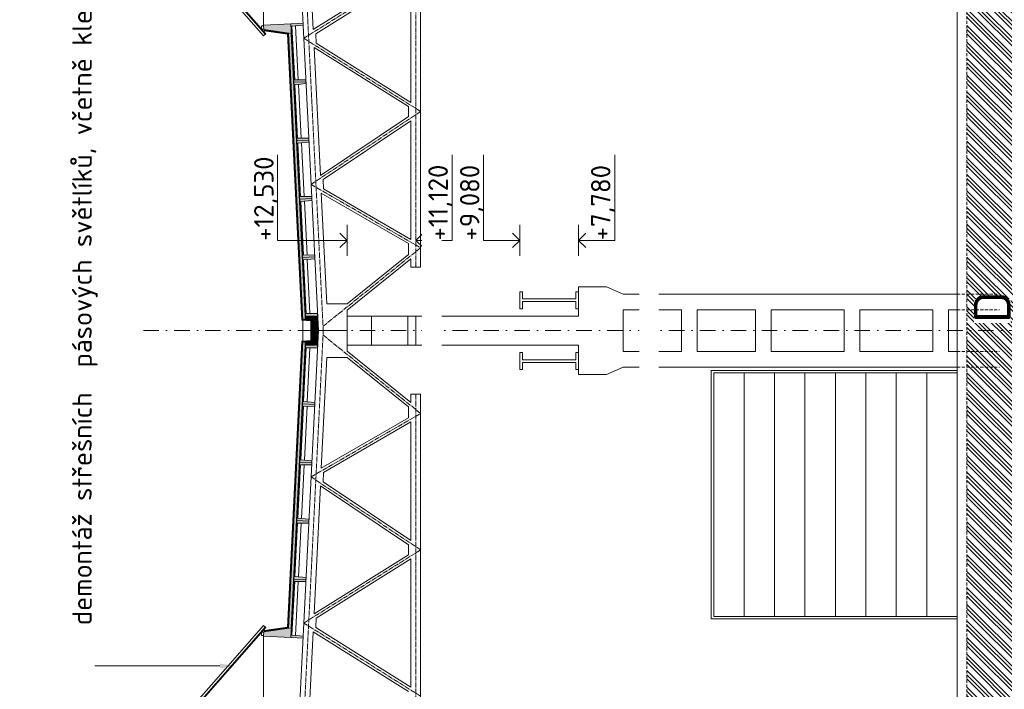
# Model space of a CAD drawing. Header units: millimetres. Extents: x -725694 to 4766210, y -2984614 to 2187451.
# Tile 96 of 256: x 232289 to 252514, y 37941 to 51681. Entities that reach past the tile are written whole.
import ezdxf
from ezdxf import colors
from ezdxf.entities.mleader import LeaderData, LeaderLine
from ezdxf.math import Vec2, Vec3

# ---------------------------------------------------------------- set-up
doc = ezdxf.new("R2010")
doc.units = ezdxf.units.MM
for name, pattern in [('AM_DIN_G_W050', [13.75, 9.75, -1.5, 1, -1.5]), ('CARKOVANA', [5, 3, -2]), ('CENTERX2', [101.6, 63.5, -12.7, 12.7, -12.7]), ('DASHDOT', [25.4, 12.7, -6.35, 0, -6.35]), ('HIDDEN', [9.525, 6.35, -3.175])]:
    doc.linetypes.add(name, pattern=pattern)
for name, color, linetype, lineweight in [('A99_N_sraf', 7, 'Continuous', 0), ('A99_N_txt-popis-200', 7, 'Continuous', 5), ('A99_N_txt-popis-50 @ 200', 7, 'Continuous', 9), ('A99_S_kce-demolice', 7, 'Continuous', 20), ('A99_S_kce-pohl', 7, 'Continuous', 5), ('A99_S_kce-rez-sil', 7, 'Continuous', 15), ('A99_S_kce-rez-ten', 7, 'Continuous', 9), ('A99_S_koty-200-vysk', 7, 'Continuous', 9), ('A99_S_osy', 7, 'CENTERX2', 5), ('A99_S_sraf @ 200', 7, 'Continuous', 9)]:
    doc.layers.add(name, color=color, linetype=linetype, lineweight=lineweight)
doc.styles.add('A99_popis', font='isocpeur.ttf')
doc.styles.add('ad_popis 100', font='isocpeur.ttf', dxfattribs={"height": 200})
pattern_1 = [(135, (241435, -910), (-35.35534, -35.35534), []), (135, (241435, -895.86), (-35.35534, -35.35534), []), (135, (241435, -867.574), (-49.497475, -21.213203), [20, -10, 0, -10])]
pattern_2 = [(137.86, (238148.888, 27615.76), (-26.83778, -29.660305), []), (92.86, (238133.407, 27660.11), (-29.660305, 26.837778), [5, -51.56854]), (137.86, (238133.157, 27665.104), (-26.83778, -29.660305), [5, -35]), (182.86, (238129.45, 27668.458), (-26.837778, -29.660305), [5, -51.56854]), (227.86, (238124.456, 27668.21), (29.660305, -26.83778), [5, -35]), (92.86, (238121.35, 27659.508), (-29.660305, 26.837778), [5, -51.56854]), (137.86, (238125.06, 27656.153), (-26.83778, -29.660305), [5, -35]), (182.86, (238130.052, 27656.402), (-26.837778, -29.660305), [5, -51.56854]), (227.86, (238133.407, 27660.11), (29.660305, -26.83778), [5, -35]), (137.86, (238116.13, 27672.37), (-26.83778, -29.660305), [10, -30])]

msp = doc.modelspace()

# ---------------------------------------------------------------- hatches: boundary and pattern name
at = {"layer": 'A99_N_sraf', "lineweight": 0, "transparency": 33554687}
h = msp.add_hatch(dxfattribs=at)
h.set_pattern_fill('ZELEZOBETON', color=256, scale=10)
h.set_pattern_definition([(45, (-51175, -543700), (-35.355339, 35.355339), []), (45, (-51160.86, -543700), (-35.355339, 35.355339), []), (45, (-51132.574, -543700), (-21.2132034, 49.4974747), [20, -10, 0, -10])])
h.paths.add_polyline_path([(238410, 45300), (238375, 45300), (238375, 45080), (238160, 45070), (238160, 45000), (238410, 45000)])
h.paths.add_polyline_path([(238410, 45600), (238160, 45600), (238160, 45530), (238375, 45520), (238375, 45300), (238410, 45300)])
at = {"layer": 'A99_S_kce-demolice', "lineweight": 0}
h = msp.add_hatch(dxfattribs=at)
h.set_pattern_fill('BETON-LEHKY', color=256, scale=10, style=0)
h.set_pattern_definition([(45, (14.142, 0), (-28.284271, 28.284271), []), (0, (59.21, 13.25), (28.2842712, 28.2842712), [5, -51.5685425]), (45, (64.21, 13.25), (-28.284271, 28.284271), [5, -35]), (90, (67.746, 16.784), (-28.2842712, 28.2842712), [5, -51.5685425]), (135, (67.746, 21.784), (-28.284271, -28.284271), [5, -35]), (0, (59.21, 25.32), (28.2842712, 28.2842712), [5, -51.5685425]), (45, (55.675, 21.784), (-28.284271, 28.284271), [5, -35]), (90, (55.675, 16.784), (-28.2842712, 28.2842712), [5, -51.5685425]), (135, (59.21, 13.25), (-28.284271, -28.284271), [5, -35]), (45, (72.317, 29.89), (-28.284271, 28.284271), [10, -30])])
h.paths.add_polyline_path([(238375, 45520), (238290.6, 45523.9), (238290, 45076), (238375, 45080)])
at = {"layer": 'A99_S_sraf @ 200', "linetype": 'Continuous', "lineweight": 0}
h = msp.add_hatch(dxfattribs=at)
h.set_pattern_fill('ZEM_PUVODNI', color=256, scale=0.3, angle=180)
h.set_pattern_definition([(315, (32580, -1017000), (169.70563, 169.70563), []), (315, (32580, -1017084.85), (169.70563, 169.70563), []), (315, (32580, -1017169.7), (169.70563, 169.70563), [])])
h.paths.add_polyline_path([(251745, -17545), (251745, -5025), (251745, -890), (252300, -890), (252300, -600), (251745, -600), (251745, 83825), (253870, 83825), (253870, -17545)])

# ---------------------------------------------------------------- linework, layer by layer
at = {"layer": 'A99_N_sraf', "linetype": 'Continuous', "lineweight": 0, "ltscale": 2, "transparency": 33554562}
for points in [[(238290, 45300), (238290, 45524), (238092.9, 45533.1)], [(238290, 45300), (238290, 45076), (238092.9, 45066.9)]]:
    msp.add_lwpolyline(points, dxfattribs=at)
msp.add_lwpolyline([(238160, 45600), (238410, 45600), (238410, 45000), (238160, 45000), (238160, 45070), (238375, 45080), (238375, 45520), (238160, 45530)], close=True, dxfattribs=at)
at = {"layer": 'A99_S_kce-demolice', "lineweight": 9}
msp.add_lwpolyline([(237304.7, 51488.9), (237300.5, 51558.8), (237255.6, 51556.1), (237259.7, 51486.2)], close=True, dxfattribs=at)
at = {"layer": 'A99_S_kce-pohl', "lineweight": 5}
for p, q in [((240325, 46775.1), (240325, 46605.3)), ((240325, 43824.9), (240325, 43994.7))]:
    msp.add_line(p, q, dxfattribs=at)
at = {"layer": 'A99_S_kce-pohl'}
for p, q in [((243765, 46200), (243765, 45600)), ((243765, 46200), (244345.4, 46200)), ((244685, 46050), (244345.4, 46200)), ((244685, 46050), (251545, 46050)), ((244685, 45730), (245885, 45730)), ((244685, 45730), (244685, 44870)), ((245885, 45730), (245885, 44870)), ((246205, 45730), (246205, 44870)), ((246205, 45730), (247405, 45730)), ((247405, 45730), (247405, 44870)), ((247725, 45730), (247725, 44870)), ((247725, 45730), (249225, 45730)), ((249225, 45730), (249225, 44870)), ((249545, 45730), (249545, 44870)), ((249545, 45730), (251045, 45730)), ((251045, 45730), (251045, 44870)), ((251365, 45730), (251365, 44870)), ((251365, 45730), (251545, 45730)), ((243765, 45600), (239045.5, 45600)), ((243765, 45000), (239045.5, 45000)), ((243765, 44400), (243765, 45000)), ((244685, 44870), (245885, 44870)), ((246205, 44870), (247405, 44870)), ((247725, 44870), (249225, 44870)), ((249545, 44870), (251045, 44870)), ((251365, 44870), (251545, 44870)), ((244685, 44550), (244345.4, 44400)), ((244685, 44550), (251545, 44550)), ((243765, 44400), (244345.4, 44400))]:
    msp.add_line(p, q, dxfattribs=at)
at = {"layer": 'A99_S_kce-pohl', "lineweight": 0}
for p, q in [((239015, 45220), (239015, 45722.4)), ((239015, 45380), (239015, 44877.6))]:
    msp.add_line(p, q, dxfattribs=at)
at = {"layer": 'A99_S_kce-pohl', "lineweight": 5}
for points in [[(237975, 54300), (238425, 45300)], [(238185.5, 54094.9), (238316.3, 51478.5)], [(240275, 52702.7), (238316.3, 51478.5)], [(240325, 52616), (238370.6, 51394.5)], [(240325, 52616), (240325, 49984)], [(238370.6, 51394.5), (238380.3, 51199.4)], [(238380.3, 51199.4), (240325, 49984)], [(238334.8, 51109.9), (238465.9, 48487.3)], [(238334.8, 51109.9), (240275, 49897.3)], [(240275, 49897.3), (240275, 49693.4)], [(240275, 49693.4), (238465.9, 48487.3)], [(240325, 49606.6), (238520.1, 48403.3)], [(240325, 49606.6), (240325, 47173.3)], [(238520.1, 48403.3), (238529.8, 48210.5)], [(238529.8, 48210.5), (240325, 47173.3)], [(238484.2, 48121.4), (238597.7, 45850)], [(238484.2, 48121.4), (240275, 47086.7)], [(240275, 47086.7), (240275, 46863.2)], [(240275, 46863.2), (239014.1, 45850)], [(240325, 46775.1), (239015, 45722.4)], [(239014.1, 45850), (238597.7, 45850)], [(239015, 45300), (239015, 45722.4)], [(237975, 36300), (238425, 45300)], [(239015, 45300), (239015, 44877.6)], [(238484.2, 42478.6), (238597.7, 44750)], [(239014.1, 44750), (238597.7, 44750)], [(240275, 43736.8), (239014.1, 44750)], [(240325, 43824.9), (239015, 44877.6)], [(240275, 43513.3), (240275, 43736.8)], [(238484.2, 42478.6), (240275, 43513.3)], [(238529.8, 42389.5), (240325, 43426.7)], [(240325, 40993.4), (240325, 43426.7)], [(238520.1, 42196.7), (238529.8, 42389.5)], [(238334.8, 39490.1), (238465.9, 42112.7)], [(240275, 40906.6), (238465.9, 42112.7)], [(240325, 40993.4), (238520.1, 42196.7)], [(240275, 40702.7), (240275, 40906.6)], [(238334.8, 39490.1), (240275, 40702.7)], [(238380.3, 39400.6), (240325, 40616)], [(240325, 37984), (240325, 40616)], [(238370.6, 39205.5), (238380.3, 39400.6)], [(238185.5, 36505.1), (238316.3, 39121.5)], [(240275, 37897.3), (238316.3, 39121.5)], [(240325, 37984), (238370.6, 39205.5)]]:
    msp.add_lwpolyline(points, dxfattribs=at)
at = {"layer": 'A99_S_kce-pohl', "color": 253, "linetype": 'AM_DIN_G_W050', "lineweight": 0, "ltscale": 10}
for points in [[(238074.9, 54305), (238524.9, 45305)], [(238074.9, 36295), (238524.9, 45295)]]:
    msp.add_lwpolyline(points, dxfattribs=at)
at = {"layer": 'A99_S_kce-pohl'}
for points in [[(251545, 44485), (246495, 44485), (246495, 39385), (251545, 39385)], [(251545, 44435), (246545, 44435), (246545, 39435), (251545, 39435)]]:
    msp.add_lwpolyline(points, close=True, dxfattribs=at)
for points in [[(247170, 44435), (247170, 44435), (247170, 39435)], [(247795, 44435), (247795, 44435), (247795, 39435)], [(248420, 44435), (248420, 44435), (248420, 39435)], [(249045, 44435), (249045, 44435), (249045, 39435)], [(249670, 44435), (249670, 44435), (249670, 39435)], [(250295, 44435), (250295, 44435), (250295, 39435)], [(250920, 44435), (250920, 44435), (250920, 39435)]]:
    msp.add_lwpolyline(points, dxfattribs=at)
at = {"layer": 'A99_S_kce-rez-sil'}
for p, q in [((242565, 46100), (242565, 45750)), ((242565, 46100), (242615, 46100)), ((242615, 46100), (242615, 45950)), ((242615, 45950), (243715, 45950)), ((243765, 46100), (243715, 46100)), ((243715, 46100), (243715, 45950)), ((243765, 46100), (243765, 45750)), ((242565, 45750), (242615, 45750)), ((242615, 45900), (243715, 45900)), ((242615, 45750), (242615, 45900)), ((243715, 45750), (243715, 45900)), ((243765, 45750), (243715, 45750)), ((239015, 45080), (239015, 45680)), ((239515, 45000), (239515, 45600)), ((242565, 44500), (242565, 44850)), ((242565, 44850), (242615, 44850)), ((242615, 44850), (242615, 44700)), ((242615, 44700), (243715, 44700)), ((243765, 44850), (243715, 44850)), ((243715, 44850), (243715, 44700)), ((243765, 44500), (243765, 44850)), ((242565, 44500), (242615, 44500)), ((242615, 44500), (242615, 44650)), ((242615, 44650), (243715, 44650)), ((243715, 44500), (243715, 44650)), ((243765, 44500), (243715, 44500))]:
    msp.add_line(p, q, dxfattribs=at)
at = {"layer": 'A99_S_kce-rez-sil', "lineweight": 9}
msp.add_line((238410, 45300), (239015, 45300), dxfattribs=at)
at = {"layer": 'A99_S_kce-rez-sil'}
msp.add_lwpolyline([(239515, 45600), (239515, 45000), (239015, 45000), (239015, 45600)], close=True, dxfattribs=at)
at = {"layer": 'A99_S_kce-rez-sil', "color": 7, "linetype": 'HIDDEN', "lineweight": 5, "ltscale": 10}
for points in [[(251545, 44870), (252415, 44870)], [(251545, 44550), (252415, 44550)]]:
    msp.add_lwpolyline(points, dxfattribs=at)
at = {"layer": 'A99_S_kce-rez-ten', "linetype": 'HIDDEN', "lineweight": 5, "ltscale": 10}
msp.add_line((251745, -600), (251745, 83825), dxfattribs=at)
at = {"layer": 'A99_S_kce-rez-ten', "lineweight": 13}
msp.add_line((251545, 26730), (251545, 81850), dxfattribs=at)
at = {"layer": 'A99_S_kce-rez-ten', "lineweight": 0}
for points in [[(238169.8, 50408.6), (237920.1, 50396.2), (237860.2, 51594.7), (238109.9, 51607.1), (238111.9, 51567.2), (237882.7, 51545.7), (237937.6, 50447.1), (238167.8, 50448.6)], [(238229.6, 49210.1), (237980, 49197.6), (237920.1, 50396.2), (238169.8, 50408.6), (238171.8, 50368.7), (237942.6, 50347.2), (237997.4, 49248.6), (238227.6, 49250.1)], [(238289.5, 48011.6), (238039.8, 47999.1), (237980, 49197.6), (238229.6, 49210.1), (238231.6, 49170.2), (238002.4, 49148.7), (238057.3, 48050.1), (238287.5, 48051.6)], [(238349.4, 46813.1), (238099.7, 46800.6), (238039.8, 47999.1), (238289.5, 48011.6), (238291.5, 47971.7), (238062.3, 47950.2), (238117.2, 46851.6), (238347.4, 46853.1)], [(238349.4, 43786.9), (238099.7, 43799.4), (238039.8, 42600.9), (238289.5, 42588.4), (238291.5, 42628.3), (238062.3, 42649.8), (238117.2, 43748.4), (238347.4, 43746.9)], [(238289.5, 42588.4), (238039.8, 42600.9), (237980, 41402.4), (238229.6, 41389.9), (238231.6, 41429.8), (238002.4, 41451.3), (238057.3, 42549.9), (238287.5, 42548.4)], [(238229.6, 41389.9), (237980, 41402.4), (237920.1, 40203.8), (238169.8, 40191.4), (238171.8, 40231.3), (237942.6, 40252.8), (237997.4, 41351.4), (238227.6, 41349.9)], [(238169.8, 40191.4), (237920.1, 40203.8), (237860.2, 39005.3), (238109.9, 38992.9), (238111.9, 39032.8), (237882.7, 39054.3), (237937.6, 40152.9), (238167.8, 40151.4)]]:
    msp.add_lwpolyline(points, close=True, dxfattribs=at)
at = {"layer": 'A99_S_kce-rez-ten', "lineweight": 9}
for points in [[(238169.8, 50408.6), (238167.8, 50448.6), (237937.6, 50447.1), (237882.7, 51545.7), (238111.9, 51567.2), (238109.9, 51607.1), (237860.2, 51594.7)], [(238169.8, 50408.6), (238171.8, 50368.7), (237942.6, 50347.2), (237997.4, 49248.6), (238227.6, 49250.1), (238229.6, 49210.1), (238229.6, 49210.1)], [(238289.5, 48011.6), (238287.5, 48051.6), (238057.3, 48050.1), (238002.4, 49148.7), (238231.6, 49170.2), (238229.6, 49210.1), (238229.6, 49210.1)], [(238289.5, 48011.6), (238291.5, 47971.7), (238062.3, 47950.2), (238117.2, 46851.6), (238347.4, 46853.1), (238349.4, 46813.1), (238349.4, 46813.1)], [(238425, 45300), (238407.3, 45654.6), (238177.1, 45653.1), (238122.2, 46751.7), (238351.4, 46773.2), (238349.4, 46813.1), (238349.4, 46813.1)], [(238425, 45300), (238407.3, 44945.4), (238177.1, 44946.9), (238122.2, 43848.3), (238351.4, 43826.8), (238349.4, 43786.9), (238349.4, 43786.9)], [(238289.5, 42588.4), (238291.5, 42628.3), (238062.3, 42649.8), (238117.2, 43748.4), (238347.4, 43746.9), (238349.4, 43786.9), (238349.4, 43786.9)], [(238289.5, 42588.4), (238287.5, 42548.4), (238057.3, 42549.9), (238002.4, 41451.3), (238231.6, 41429.8), (238229.6, 41389.9), (238229.6, 41389.9)], [(238169.8, 40191.4), (238171.8, 40231.3), (237942.6, 40252.8), (237997.4, 41351.4), (238227.6, 41349.9), (238229.6, 41389.9), (238229.6, 41389.9)], [(238169.8, 40191.4), (238167.8, 40151.4), (237937.6, 40152.9), (237882.7, 39054.3), (238111.9, 39032.8), (238109.9, 38992.9), (237860.2, 39005.3)]]:
    msp.add_lwpolyline(points, dxfattribs=at)
at = {"layer": 'A99_S_kce-rez-ten', "linetype": 'CARKOVANA', "lineweight": 0, "ltscale": 15}
for points, const_width in [([(238157.1, 45602), (237867.6, 51394.8)], 5), ([(238280, 45300), (238280, 45514.4), (238093.4, 45523.1)], 20), ([(238157.1, 45602), (238157.1, 45530.1)], 5), ([(238280, 45300), (238280, 45085.6), (238093.4, 45076.9)], 20), ([(238157.1, 44998), (237867.6, 39205.2)], 5), ([(238157.1, 44998), (238157.1, 45069.9)], 5)]:
    msp.add_lwpolyline(points, dxfattribs=dict(at, const_width=const_width))
at = {"layer": 'A99_S_kce-rez-ten', "lineweight": 0}
for points in [[(238154.6, 45601.9), (237865.1, 51396.4)], [(238270, 45300), (238270, 45504.9), (238083.9, 45513.5)], [(238290, 45300), (238290, 45524), (238084.8, 45533.5)], [(238154.6, 45602), (238154.6, 45530.3)], [(238159.6, 45602), (238159.6, 45530)], [(238270, 45300), (238270, 45095.1), (238083.9, 45086.5)], [(238290, 45300), (238290, 45076), (238084.8, 45066.5)], [(238154.6, 44998.1), (237865.1, 39203.6)], [(238154.6, 44998), (238154.6, 45069.7)], [(238159.6, 44998), (238159.6, 45070)]]:
    msp.add_lwpolyline(points, dxfattribs=at)
at = {"layer": 'A99_S_kce-rez-ten', "lineweight": 5}
for points in [[(238012.6, 50447.6), (237957.4, 51552.7)], [(238017.3, 50354.2), (238072.5, 49249.1)], [(238132.4, 48050.6), (238077.2, 49155.7)], [(238192.3, 46852.1), (238137, 47957.2)], [(238252.1, 45653.6), (238196.9, 46758.7)], [(238105, 45085), (238105, 45515)], [(238252.1, 44946.4), (238196.9, 43841.3)], [(238192.3, 43747.9), (238137, 42642.8)], [(238132.4, 42549.4), (238077.2, 41444.3)], [(238072.5, 41350.9), (238017.3, 40245.8)], [(238012.6, 40152.4), (237957.4, 39047.3)]]:
    msp.add_lwpolyline(points, dxfattribs=at)
at = {"layer": 'A99_S_koty-200-vysk', "ltscale": 2}
for p, q in [((237587.2, 47152.8), (237587.2, 48909.4)), ((241174, 47152.8), (241174, 48909.4)), ((241816, 47152.8), (241816, 48909.4)), ((244514, 47152.8), (244514, 48909.4)), ((239015, 46835.5), (239015, 47470.1)), ((242565, 46835.5), (242565, 47470.1)), ((243765, 46835.5), (243765, 47470.1)), ((239015, 47152.8), (237587.2, 47152.8)), ((239015, 47152.8), (238865.1, 47302.4)), ((239015, 47152.8), (238865.1, 47003.3)), ((240425, 47152.8), (240574.9, 47302.4)), ((240425, 47152.8), (241174, 47152.8)), ((240425, 47152.8), (240574.9, 47003.3)), ((242565, 47152.8), (241816, 47152.8)), ((242565, 47152.8), (242415.1, 47302.4)), ((242565, 47152.8), (242415.1, 47003.3)), ((243765, 47152.8), (243914.9, 47302.4)), ((243765, 47152.8), (244514, 47152.8)), ((243765, 47152.8), (243914.9, 47003.3))]:
    msp.add_line(p, q, dxfattribs=at)
at = {"layer": 'A99_S_osy', "linetype": 'DASHDOT', "lineweight": 5, "ltscale": 25}
msp.add_lwpolyline([(254834.8, 45300), (234814.8, 45300)], dxfattribs=at)

# ---------------------------------------------------------------- texts
at = {"layer": 'A99_S_koty-200-vysk', "ltscale": 2, "style": 'A99_popis'}
for s, p in [('+12,530', (237504.6, 47145)), ('+11,120 ', (241084.3, 47150)), ('+9,080', (241733.4, 47150)), ('+7,780', (244424.3, 47155))]:
    msp.add_text(s, height=400, rotation=90, dxfattribs=at).set_placement(p)

# ---------------------------------------------------------------- leaders
at = {"layer": 'A99_N_txt-popis-50 @ 200', "lineweight": 9}
ml = msp.add_multileader_mtext('Standard', dxfattribs=at)
ml.set_content('\\A1;{\\C256;osazení nových dveří (požární únik)}', color=1, style='A99_popis')
ml.set_leader_properties(color=256, linetype='ByLayer', lineweight=-1)
ml.build(insert=Vec2(0, 0))
ml.multileader.update_dxf_attribs({"dogleg_length": 6.4, "arrow_head_size": 200, "scale": 200})
ctx = ml.context
ctx.base_point, ctx.scale, ctx.char_height, ctx.arrow_head_size, ctx.landing_gap_size, ctx.plane_origin = Vec3(9575, 51055), 200, 400, 200, 400, Vec3(8542.5, 42525.8)
notes = []
notes.append((ctx, [(0, (1, 1, 0), (8295, 51055), (1, 0), 1280, [(0, [(5750, 49085)], 0, [])])]))
ctx.mtext.insert, ctx.mtext.width, ctx.mtext.flow_direction = Vec3(9975, 51315), 12217.24, 5
for ctx, leaders in notes:
    for number, flags, end, landing, length, lines in leaders:
        leader = LeaderData()
        leader.index, (leader.has_last_leader_line, leader.has_dogleg_vector, leader.attachment_direction) = number, flags
        leader.last_leader_point, leader.dogleg_vector, leader.dogleg_length = Vec3(end), Vec3(landing), length
        for number, points, colour, breaks in lines:
            line = LeaderLine()
            line.index, line.vertices, line.color, line.breaks = number, Vec3.list(points), colors.encode_raw_color(colour), breaks
            leader.lines.append(line)
        ctx.leaders.append(leader)

# ---------------------------------------------------------------- next in the draw order: texts
at = {"layer": 'A99_N_txt-popis-200', "color": 1, "lineweight": 0, "insert": (251891.5, 45460), "char_height": 750, "width": 491.277, "attachment_point": 1, "rotation": 90, "style": 'ad_popis 100', "bg_fill": 3, "box_fill_scale": 1, "bg_fill_color": 256, "bg_fill_transparency": 0}
msp.add_mtext('D', dxfattribs=at)

# ---------------------------------------------------------------- next in the draw order: leaders
at = {"layer": 'A99_N_txt-popis-50 @ 200', "lineweight": 9}
ml = msp.add_multileader_mtext('Standard', dxfattribs=at)
ml.set_content('\\A1;{\\C256;demontáž střešních  panelů PUR + polykarbonát, tl.40mm, včetně klempířských výrobků}', color=1, style='A99_popis')
ml.set_leader_properties(color=256, linetype='ByLayer', lineweight=-1)
ml.build(insert=Vec2(0, 0))
ml.multileader.update_dxf_attribs({"dogleg_length": 1, "arrow_head_size": 300, "scale": 200})
ctx = ml.context
ctx.base_point, ctx.scale, ctx.char_height, ctx.arrow_head_size, ctx.landing_gap_size, ctx.plane_origin, ctx.plane_x_axis, ctx.plane_y_axis = Vec3(233630, 6914.7), 200, 400, 300, 250, Vec3(239436, 10074.7), Vec3(0, 1), Vec3(-1, 0)
notes = []
notes.append((ctx, [(0, (1, 1, 0), (233630, 6329.7), (0, 1), 585, [(0, [(237740, 6329.7)], 0, [])])]))
ctx.mtext.insert, ctx.mtext.text_direction, ctx.mtext.rotation, ctx.mtext.width, ctx.mtext.flow_direction = Vec3(233370, 7164.7), Vec3(0, 1), 1.5707963, 10901.433, 5
ctx.mtext.has_bg_fill, ctx.mtext.bg_color, ctx.mtext.bg_scale_factor, ctx.mtext.bg_transparency, ctx.mtext.use_window_bg_color = 1, -1073741824, 1, 0, 1
ml = msp.add_multileader_mtext('Standard', dxfattribs=at)
ml.set_content('\\A1;{\\C256;demontáž pásového prosvětlení z polykarbonátu}', color=1, style='A99_popis')
ml.set_leader_properties(color=256, linetype='ByLayer', lineweight=-1)
ml.build(insert=Vec2(0, 0))
ml.multileader.update_dxf_attribs({"dogleg_length": 1, "arrow_head_size": 300, "scale": 200})
ctx = ml.context
ctx.base_point, ctx.scale, ctx.char_height, ctx.arrow_head_size, ctx.landing_gap_size, ctx.plane_origin, ctx.plane_x_axis, ctx.plane_y_axis = Vec3(240815.8, -7752.7), 200, 400, 300, 250, Vec3(246621.8, -5400), Vec3(0, 1), Vec3(-1, 0)
notes.append((ctx, [(1, (1, 1, 0), (240815.8, -1987.7), (0, -1), 585, [(0, [(240830.8, -885)], 0, [])])]))
ctx.mtext.insert, ctx.mtext.text_direction, ctx.mtext.rotation, ctx.mtext.width, ctx.mtext.flow_direction = Vec3(240555.8, -7502.7), Vec3(0, 1), 1.5707963, 5217.251, 5
ctx.mtext.has_bg_fill, ctx.mtext.bg_color, ctx.mtext.bg_scale_factor, ctx.mtext.bg_transparency, ctx.mtext.use_window_bg_color = 1, -1073741824, 1, 0, 1
ml = msp.add_multileader_mtext('Standard', dxfattribs=at)
ml.set_content('\\A1;{\\C256;demontáž stěnových panelů PUR, tl.40mm, včetně klempířských výrobků}', color=1, style='A99_popis')
ml.set_leader_properties(color=256, linetype='ByLayer', lineweight=-1)
ml.build(insert=Vec2(0, 0))
ml.multileader.update_dxf_attribs({"dogleg_length": 1, "arrow_head_size": 300, "scale": 200})
ctx = ml.context
ctx.base_point, ctx.scale, ctx.char_height, ctx.arrow_head_size, ctx.landing_gap_size, ctx.plane_origin, ctx.plane_x_axis, ctx.plane_y_axis = Vec3(245275.8, -7756.6), 200, 400, 300, 250, Vec3(251081.8, -5400), Vec3(0, 1), Vec3(-1, 0)
notes.append((ctx, [(1, (1, 1, 0), (245275.8, -1631.6), (0, -1), 585, [(0, [(245290.8, -885)], 0, [])])]))
ctx.mtext.insert, ctx.mtext.text_direction, ctx.mtext.rotation, ctx.mtext.width, ctx.mtext.flow_direction = Vec3(245015.8, -7506.6), Vec3(0, 1), 1.5707963, 5217.251, 5
ctx.mtext.has_bg_fill, ctx.mtext.bg_color, ctx.mtext.bg_scale_factor, ctx.mtext.bg_transparency, ctx.mtext.use_window_bg_color = 1, -1073741824, 1, 0, 1
for ctx, leaders in notes:
    for number, flags, end, landing, length, lines in leaders:
        leader = LeaderData()
        leader.index, (leader.has_last_leader_line, leader.has_dogleg_vector, leader.attachment_direction) = number, flags
        leader.last_leader_point, leader.dogleg_vector, leader.dogleg_length = Vec3(end), Vec3(landing), length
        for number, points, colour, breaks in lines:
            line = LeaderLine()
            line.index, line.vertices, line.color, line.breaks = number, Vec3.list(points), colors.encode_raw_color(colour), breaks
            leader.lines.append(line)
        ctx.leaders.append(leader)

# ---------------------------------------------------------------- next in the draw order: hatches: boundary and pattern name
at = {"layer": 'A99_N_sraf', "lineweight": 0, "transparency": 33554687}
h = msp.add_hatch(dxfattribs=at)
h.set_pattern_fill('ZELEZOBETON', color=256, scale=10)
h.set_pattern_definition(pattern_1)
h.paths.add_polyline_path([(238159.6, 45602.1), (238220.5, 45605.2), (238358.1, 45612), (238409.3, 45614.6), (238407.3, 45654.6), (238177.1, 45653.1), (238122.2, 46751.7), (238351.4, 46773.2), (238347.4, 46853.1), (238117.2, 46851.6), (238062.3, 47950.2), (238291.4, 47971.7), (238287.4, 48051.6), (238057.3, 48050.1), (238002.4, 49148.7), (238231.5, 49170.2), (238227.5, 49250.1), (237997.4, 49248.6), (237942.6, 50347.2), (238171.8, 50368.7), (238167.6, 50448.6), (237937.6, 50447.1), (237882.7, 51545.7), (238111.6, 51567.2), (238109.6, 51607.1), (237300.9, 51566.7), (237305.4, 51476.8), (237870.2, 51394.9)])
at = {"layer": 'A99_N_sraf', "linetype": 'Continuous', "lineweight": 0, "ltscale": 2, "transparency": 33554562}
h = msp.add_hatch(dxfattribs=at)
h.set_pattern_fill('BETON-LEHKY', color=256, scale=10)
h.set_pattern_definition(pattern_2)
h.paths.add_polyline_path([(238103.6, 45519.2), (237810.8, 51381.9), (237865.7, 51384.7), (238158.6, 45522)])
at = {"layer": 'A99_N_sraf', "lineweight": 0, "transparency": 33554687}
h = msp.add_hatch(dxfattribs=at)
h.set_pattern_fill('ZELEZOBETON', color=256, scale=10)
h.set_pattern_definition(pattern_1)
h.paths.add_polyline_path([(238159.6, 44997.9), (238220.5, 44994.8), (238358.1, 44988), (238409.3, 44985.4), (238407.3, 44945.4), (238177.1, 44946.9), (238122.2, 43848.3), (238351.4, 43826.8), (238347.4, 43746.9), (238117.2, 43748.4), (238062.3, 42649.8), (238291.4, 42628.3), (238287.4, 42548.4), (238057.3, 42549.9), (238002.4, 41451.3), (238231.5, 41429.8), (238227.5, 41349.9), (237997.4, 41351.4), (237942.6, 40252.8), (238171.8, 40231.3), (238167.6, 40151.4), (237937.6, 40152.9), (237882.7, 39054.3), (238111.6, 39032.8), (238109.6, 38992.9), (237300.9, 39033.3), (237305.4, 39123.2), (237870.2, 39205.1)])
at = {"layer": 'A99_N_sraf', "linetype": 'Continuous', "lineweight": 0, "ltscale": 2, "transparency": 33554562}
h = msp.add_hatch(dxfattribs=at)
h.set_pattern_fill('BETON-LEHKY', color=256, scale=10)
h.set_pattern_definition(pattern_2)
h.paths.add_polyline_path([(238103, 45067.3), (237810.8, 39218.1), (237865.7, 39215.3), (238158.1, 45069.9)])

# ---------------------------------------------------------------- next in the draw order: linework, layer by layer
at = {"layer": 'A99_S_kce-demolice', "lineweight": 9}
for points in [[(237294.5, 51351.4), (237343.3, 51394.2)], [(237294.5, 39250.2), (237343.3, 39207.3)]]:
    msp.add_lwpolyline(points, dxfattribs=at)
msp.add_lwpolyline([(237304.7, 39112.6), (237300.5, 39042.8), (237255.6, 39045.4), (237259.7, 39115.3)], close=True, dxfattribs=at)
at = {"layer": 'A99_S_kce-pohl', "lineweight": 5}
for p, q in [((240325, 46605.3), (240525, 46605.3)), ((240325, 43994.7), (240525, 43994.7))]:
    msp.add_line(p, q, dxfattribs=at)
at = {"layer": 'A99_S_kce-pohl', "color": 253, "linetype": 'AM_DIN_G_W050', "lineweight": 0, "ltscale": 10}
for points in [[(240425, 46605.3), (240425, 46605.3), (240425, 54300)], [(240525, 52800), (238125, 51300)], [(238125, 51300), (240525, 49800), (238275, 48300), (240525, 47000)], [(240525, 47000), (238520.7, 45389.3)], [(240525, 43600), (238520.7, 45210.7)], [(240425, 43994.7), (240425, 43994.7), (240425, 36300)], [(238125, 39300), (240525, 40800), (238275, 42300), (240525, 43600)], [(240525, 37800), (238125, 39300)]]:
    msp.add_lwpolyline(points, dxfattribs=at)
at = {"layer": 'A99_S_kce-pohl', "lineweight": 5}
for points in [[(240525, 54300), (240525, 46605.3)], [(240525, 36300), (240525, 43994.7)]]:
    msp.add_lwpolyline(points, dxfattribs=at)
at = {"layer": 'A99_S_kce-rez-sil', "color": 7, "linetype": 'HIDDEN', "lineweight": 5, "ltscale": 10}
for points in [[(251545, 46050), (252415, 46050)], [(251545, 45730), (252415, 45730)]]:
    msp.add_lwpolyline(points, dxfattribs=at)
at = {"layer": 'A99_S_kce-rez-sil'}
msp.add_lwpolyline([(240265, 45600), (240265, 45000), (240425, 45000), (240425, 45600)], close=True, dxfattribs=at)
at = {"layer": 'A99_S_kce-rez-ten', "lineweight": 0}
for points in [[(237300, 57035), (237300, 51566.5)], [(237305.4, 51476.8), (237300, 51566.5)], [(238159.6, 45602.1), (237870.2, 51394.9), (237305.4, 51476.8)], [(238103.6, 45519.2), (237809.7, 51403.7), (237310, 51476.2)], [(238083.9, 45513.5), (237790.5, 51386.2), (237310, 51456)], [(238159.6, 44997.9), (237870.2, 39205.1), (237303.9, 39123)], [(238083.9, 45086.5), (237790.5, 39213.8), (237310, 39144)], [(238103.6, 45080.8), (237809.7, 39196.3), (237310, 39123.8)], [(237305.4, 39124.7), (237300, 39035)], [(237300, 39035), (237300, 33560)]]:
    msp.add_lwpolyline(points, dxfattribs=at)
at = {"layer": 'A99_S_kce-rez-ten', "lineweight": 9}
for points in [[(237300.9, 51566.7), (237860.2, 51594.7)], [(237300.9, 39033.3), (237860.2, 39005.3)]]:
    msp.add_lwpolyline(points, dxfattribs=at)
at = {"layer": 'A99_S_kce-rez-ten', "linetype": 'CARKOVANA', "lineweight": 0, "ltscale": 15, "const_width": 20}
for points in [[(238093.7, 45518.7), (237800.1, 51395.7), (237310, 51466.2)], [(238093.7, 45081.3), (237800.1, 39204.3), (237310, 39133.8)]]:
    msp.add_lwpolyline(points, dxfattribs=at)

# ---------------------------------------------------------------- next in the draw order: leaders
at = {"layer": 'A99_N_txt-popis-50 @ 200', "lineweight": 9}
ml = msp.add_multileader_mtext('Standard', dxfattribs=at)
ml.set_content('\\A1;{\\C256;demontáž střešních  pásových světlíků, včetně klempířských výrobků}', color=1, style='A99_popis')
ml.set_leader_properties(color=256, linetype='ByLayer', lineweight=-1)
ml.build(insert=Vec2(0, 0))
ml.multileader.update_dxf_attribs({"dogleg_length": 1, "arrow_head_size": 300, "scale": 200})
ctx = ml.context
ctx.base_point, ctx.scale, ctx.char_height, ctx.arrow_head_size, ctx.landing_gap_size, ctx.plane_origin, ctx.plane_x_axis, ctx.plane_y_axis = Vec3(233630, 39004.4), 200, 400, 300, 250, Vec3(239436, 42164.4), Vec3(0, 1), Vec3(-1, 0)
notes = []
notes.append((ctx, [(0, (1, 1, 0), (233630, 38419.4), (0, 1), 585, [(0, [(236703.6, 38419.4)], 0, [])])]))
ctx.mtext.insert, ctx.mtext.text_direction, ctx.mtext.rotation, ctx.mtext.width, ctx.mtext.flow_direction = Vec3(233370, 39254.4), Vec3(0, 1), 1.5707963, 5217.251, 5
ctx.mtext.has_bg_fill, ctx.mtext.bg_color, ctx.mtext.bg_scale_factor, ctx.mtext.bg_transparency, ctx.mtext.use_window_bg_color = 1, -1073741824, 1, 0, 1
for ctx, leaders in notes:
    for number, flags, end, landing, length, lines in leaders:
        leader = LeaderData()
        leader.index, (leader.has_last_leader_line, leader.has_dogleg_vector, leader.attachment_direction) = number, flags
        leader.last_leader_point, leader.dogleg_vector, leader.dogleg_length = Vec3(end), Vec3(landing), length
        for number, points, colour, breaks in lines:
            line = LeaderLine()
            line.index, line.vertices, line.color, line.breaks = number, Vec3.list(points), colors.encode_raw_color(colour), breaks
            leader.lines.append(line)
        ctx.leaders.append(leader)

# ---------------------------------------------------------------- next in the draw order: linework, layer by layer
at = {"layer": 'A99_S_kce-demolice', "lineweight": 9}
for points in [[(237294.5, 51351.4), (234706.2, 54300.8)], [(237334, 51386), (234776.2, 54300.8)], [(237343.3, 51394.2), (234784.5, 54310.2)], [(237294.5, 39250.2), (234706.2, 36300.8)], [(237334, 39215.5), (234776.2, 36300.8)], [(237343.3, 39207.3), (234784.5, 36291.4)]]:
    msp.add_lwpolyline(points, dxfattribs=at)

# ---------------------------------------------------------------- next in the draw order: leaders
at = {"layer": 'A99_N_txt-popis-50 @ 200', "lineweight": 9}
ml = msp.add_multileader_mtext('Standard', dxfattribs=at)
ml.set_content('\\A1;{\\C256;demontáž střešních  panelů PUR, tl.40mm, včetně klempířských výrobků}', color=1, style='A99_popis')
ml.set_leader_properties(color=256, linetype='ByLayer', lineweight=-1)
ml.build(insert=Vec2(0, 0))
ml.multileader.update_dxf_attribs({"dogleg_length": 1, "arrow_head_size": 300, "scale": 200})
ctx = ml.context
ctx.base_point, ctx.scale, ctx.char_height, ctx.arrow_head_size, ctx.landing_gap_size, ctx.plane_origin, ctx.plane_x_axis, ctx.plane_y_axis = Vec3(233630, 18617.8), 200, 400, 300, 250, Vec3(239436, 21777.8), Vec3(0, 1), Vec3(-1, 0)
notes = []
notes.append((ctx, [(1, (1, 1, 0), (233630, 24742.8), (0, -1), 585, [(0, [(238476.8, 24742.8)], 0, [])])]))
ctx.mtext.insert, ctx.mtext.text_direction, ctx.mtext.rotation, ctx.mtext.width, ctx.mtext.flow_direction = Vec3(233370, 18867.8), Vec3(0, 1), 1.5707963, 5217.251, 5
ctx.mtext.has_bg_fill, ctx.mtext.bg_color, ctx.mtext.bg_scale_factor, ctx.mtext.bg_transparency, ctx.mtext.use_window_bg_color = 1, -1073741824, 1, 0, 1
for ctx, leaders in notes:
    for number, flags, end, landing, length, lines in leaders:
        leader = LeaderData()
        leader.index, (leader.has_last_leader_line, leader.has_dogleg_vector, leader.attachment_direction) = number, flags
        leader.last_leader_point, leader.dogleg_vector, leader.dogleg_length = Vec3(end), Vec3(landing), length
        for number, points, colour, breaks in lines:
            line = LeaderLine()
            line.index, line.vertices, line.color, line.breaks = number, Vec3.list(points), colors.encode_raw_color(colour), breaks
            leader.lines.append(line)
        ctx.leaders.append(leader)

# ---------------------------------------------------------------- next in the draw order: leaders
ml = msp.add_multileader_mtext('Standard', dxfattribs=at)
ml.set_content('\\A1;{\\C256;demontáž FVE}', color=1, style='A99_popis')
ml.set_leader_properties(color=256, linetype='ByLayer', lineweight=-1)
ml.build(insert=Vec2(0, 0))
ml.multileader.update_dxf_attribs({"dogleg_length": 1, "arrow_head_size": 300, "scale": 200})
ctx = ml.context
ctx.base_point, ctx.scale, ctx.char_height, ctx.arrow_head_size, ctx.landing_gap_size, ctx.plane_origin, ctx.plane_x_axis, ctx.plane_y_axis = Vec3(233630, 2419.7), 200, 400, 300, 250, Vec3(239436, 5579.7), Vec3(0, 1), Vec3(-1, 0)
notes = []
notes.append((ctx, [(0, (1, 1, 0), (233630, 1834.7), (0, 1), 585, [(0, [(237740, 1834.7)], 0, [])])]))
ctx.mtext.insert, ctx.mtext.text_direction, ctx.mtext.rotation, ctx.mtext.width, ctx.mtext.flow_direction = Vec3(233429.8, 2669.7), Vec3(0, 1), 1.5707963, 3535.122, 5
ctx.mtext.has_bg_fill, ctx.mtext.bg_color, ctx.mtext.bg_scale_factor, ctx.mtext.bg_transparency, ctx.mtext.use_window_bg_color = 1, -1073741824, 1, 0, 1
for ctx, leaders in notes:
    for number, flags, end, landing, length, lines in leaders:
        leader = LeaderData()
        leader.index, (leader.has_last_leader_line, leader.has_dogleg_vector, leader.attachment_direction) = number, flags
        leader.last_leader_point, leader.dogleg_vector, leader.dogleg_length = Vec3(end), Vec3(landing), length
        for number, points, colour, breaks in lines:
            line = LeaderLine()
            line.index, line.vertices, line.color, line.breaks = number, Vec3.list(points), colors.encode_raw_color(colour), breaks
            leader.lines.append(line)
        ctx.leaders.append(leader)

# ---------------------------------------------------------------- next in the draw order: leaders
ml = msp.add_multileader_mtext('Standard', dxfattribs=at)
ml.set_content('\\A1;{\\fISOCPEUR|b1|i0|c238|p34;\\C256;vertikal. panely PUR, tl.80mm, U=0,28W/M\\H0.7x;\\S2^ ;\\H1.42857x;K, EI 15-ef DP3\\Pexterier RAL 9006, interier RAL 9010}', color=1, style='A99_popis')
ml.set_leader_properties(color=256, linetype='ByLayer', lineweight=-1)
ml.build(insert=Vec2(0, 0))
ml.multileader.update_dxf_attribs({"dogleg_length": 6.4, "arrow_head_size": 200, "scale": 200})
ctx = ml.context
ctx.base_point, ctx.scale, ctx.char_height, ctx.arrow_head_size, ctx.landing_gap_size, ctx.plane_origin = Vec3(9659.2, 41024.4), 200, 400, 200, 400, Vec3(21503.6, 32226.7)
notes = []
notes.append((ctx, [(0, (1, 1, 0), (9197.7, 41024.4), (1, 0), 461.5, [(0, [(5619.2, 41024.4)], 0, [])])]))
ctx.mtext.insert, ctx.mtext.width, ctx.mtext.flow_direction = Vec3(10059.2, 41263.2), 10741.384, 5
for ctx, leaders in notes:
    for number, flags, end, landing, length, lines in leaders:
        leader = LeaderData()
        leader.index, (leader.has_last_leader_line, leader.has_dogleg_vector, leader.attachment_direction) = number, flags
        leader.last_leader_point, leader.dogleg_vector, leader.dogleg_length = Vec3(end), Vec3(landing), length
        for number, points, colour, breaks in lines:
            line = LeaderLine()
            line.index, line.vertices, line.color, line.breaks = number, Vec3.list(points), colors.encode_raw_color(colour), breaks
            leader.lines.append(line)
        ctx.leaders.append(leader)

doc.saveas('drawing.dxf')
